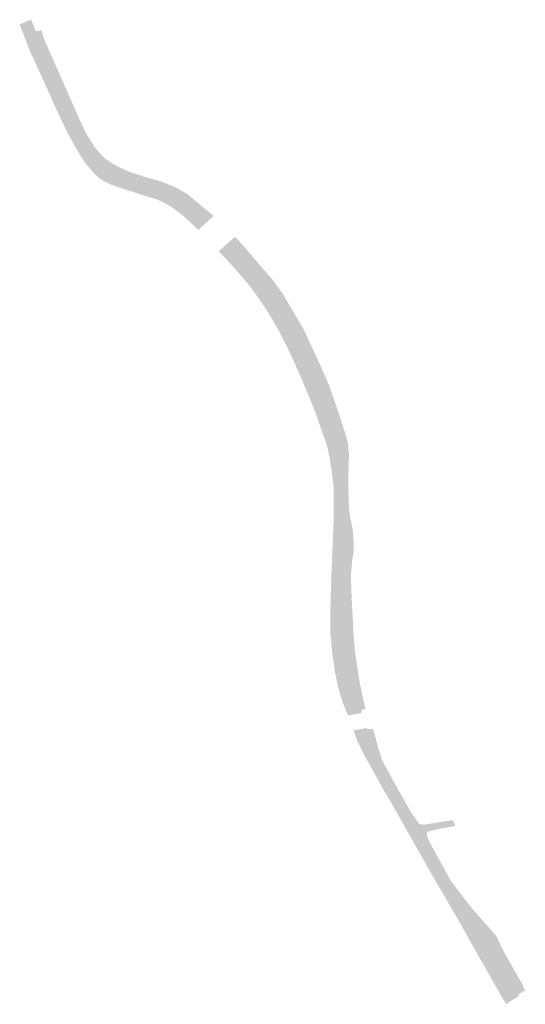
# Model space of a CAD drawing. Header units: metres. Extents: x 134347 to 136271, y 456733 to 459014.
# Tile 1 of 256: x 135820 to 136271, y 456733 to 457612. Entities that reach past the tile are written whole.
import ezdxf

# ---------------------------------------------------------------- set-up
doc = ezdxf.new("R2010")
doc.units = ezdxf.units.M
doc.layers.add('N-PV-WH-WATERLIJN-V', color=7, linetype='Continuous', lineweight=0, true_color=0x3ca0fa)

msp = doc.modelspace()

# ---------------------------------------------------------------- hatches: boundary and pattern name
at = {"layer": 'N-PV-WH-WATERLIJN-V'}
h = msp.add_hatch(color=256, dxfattribs=at)
h.dxf.hatch_style = 1
h.paths.add_polyline_path([(135993.247, 457436.441), (135985.777, 457429.663), (135979.391, 457423.869), (135976.35, 457427.198), (135972.886, 457430.385), (135966.718, 457436.053), (135965.798, 457436.898), (135956.1, 457444.316), (135948.4, 457448.879), (135942.695, 457451.163), (135911.323, 457461.148), (135901.624, 457464.571), (135895.35, 457467.709), (135891.16, 457470.329), (135888.244, 457472.994), (135886.223, 457474.841), (135884.123, 457477.515), (135878.522, 457483.971), (135869.966, 457497.951), (135861.98, 457512.501), (135857.78, 457521.427), (135851.769, 457534.34), (135842.585, 457555.009), (135829.227, 457584.029), (135826.821, 457590.458), (135820.311, 457607.523), (135822.6, 457608.582), (135827.782, 457610.703), (135830.442, 457611.677), (135834.9, 457601.339), (135840.015, 457602.162), (135841.595, 457595.518), (135874.916, 457519.866), (135880.126, 457509.25), (135886.686, 457498.694), (135893.817, 457490.136), (135897.525, 457486.997), (135906.366, 457481.293), (135918.916, 457475.586), (135933.176, 457471.02), (135945.725, 457467.597), (135959.13, 457462.176), (135969.683, 457456.185), (135983.279, 457444.82), (135987.492, 457441.278)])
h = msp.add_hatch(color=256, dxfattribs=at)
h.dxf.hatch_style = 1
h.paths.add_polyline_path([(136125.059, 456992.9), (136120.713, 456992.118), (136113.271, 456990.779), (136111.827, 456993.838), (136108.119, 457002.967), (136104.126, 457016.947), (136101.274, 457030.356), (136098.992, 457046.903), (136097.281, 457065.732), (136097.281, 457082.849), (136098.136, 457111.379), (136099.753, 457152.755), (136100.418, 457167.057), (136100.418, 457192.974), (136098.707, 457207.808), (136096.711, 457220.931), (136094.429, 457231.202), (136090.436, 457242.899), (136083.02, 457263.725), (136076.834, 457278.894), (136073.38, 457287.243), (136066.478, 457303.095), (136059.062, 457319.072), (136051.076, 457334.763), (136043.946, 457347.031), (136033.964, 457362.437), (136026.263, 457372.992), (136017.135, 457383.833), (136014.385, 457386.966), (136009.493, 457392.54), (136006.868, 457395.53), (135997.651, 457404.923), (136012.256, 457417.839), (136016.458, 457413.677), (136026.155, 457402.55), (136034.997, 457391.994), (136045.834, 457379.727), (136054.677, 457367.459), (136073.786, 457334.936), (136089.757, 457300.415), (136096.032, 457285.864), (136103.776, 457263.671), (136104.192, 457262.387), (136109.436, 457246.21), (136112.859, 457234.512), (136114, 457223.671), (136113.429, 457205.127), (136113.429, 457190.863), (136114, 457175.742), (136115.141, 457166.898), (136117.137, 457157.769), (136118.277, 457145.787), (136117.992, 457135.231), (136116.851, 457129.81), (136115.71, 457115.831), (136116.281, 457097.287), (136117.295, 457078.019), (136117.435, 457075.375), (136117.531, 457073.53), (136117.992, 457064.763), (136119.132, 457049.072), (136122.444, 457027.07), (136123.127, 457022.886), (136123.549, 457020.301), (136126.548, 457005.708), (136128.773, 456996.499), (136125.416, 456995.971)])
h = msp.add_hatch(color=256, dxfattribs=at)
h.dxf.hatch_style = 1
h.paths.add_polyline_path([(136265.196, 456740.247), (136256.672, 456734.942), (136254.072, 456733.072), (136247.236, 456745.031), (136224.217, 456785.551), (136211.131, 456808.885), (136190.161, 456844.833), (136170.138, 456880.15), (136148.979, 456917.654), (136143.88, 456926.058), (136139.891, 456933.384), (136127.975, 456954.661), (136121.656, 456967.498), (136117.904, 456977.467), (136125.332, 456978.845), (136129.908, 456979.712), (136130.569, 456978.606), (136132.242, 456978.674), (136135.491, 456978.806), (136139.436, 456964.215), (136140.347, 456960.847), (136143.074, 456952.333), (136145.535, 456947.145), (136154.566, 456930.692), (136157.691, 456924.998), (136169.277, 456904.452), (136176.694, 456893.944), (136180.453, 456893.303), (136206.493, 456897.5), (136207.755, 456894.845), (136208.951, 456892.328), (136194.613, 456889.618), (136184.108, 456887.145), (136183.305, 456884.744), (136184.161, 456881.321), (136188.124, 456873.547), (136205.427, 456842.333), (136223.038, 456819.464), (136244.92, 456794.576), (136246.622, 456791.454), (136252.041, 456780.042), (136257.221, 456770.953), (136258.987, 456767.855), (136269.439, 456749.516), (136269.838, 456747.518), (136270.874, 456746.042), (136271.217, 456745.553), (136269.919, 456744.777), (136265.136, 456741.916)])

doc.saveas('drawing.dxf')
